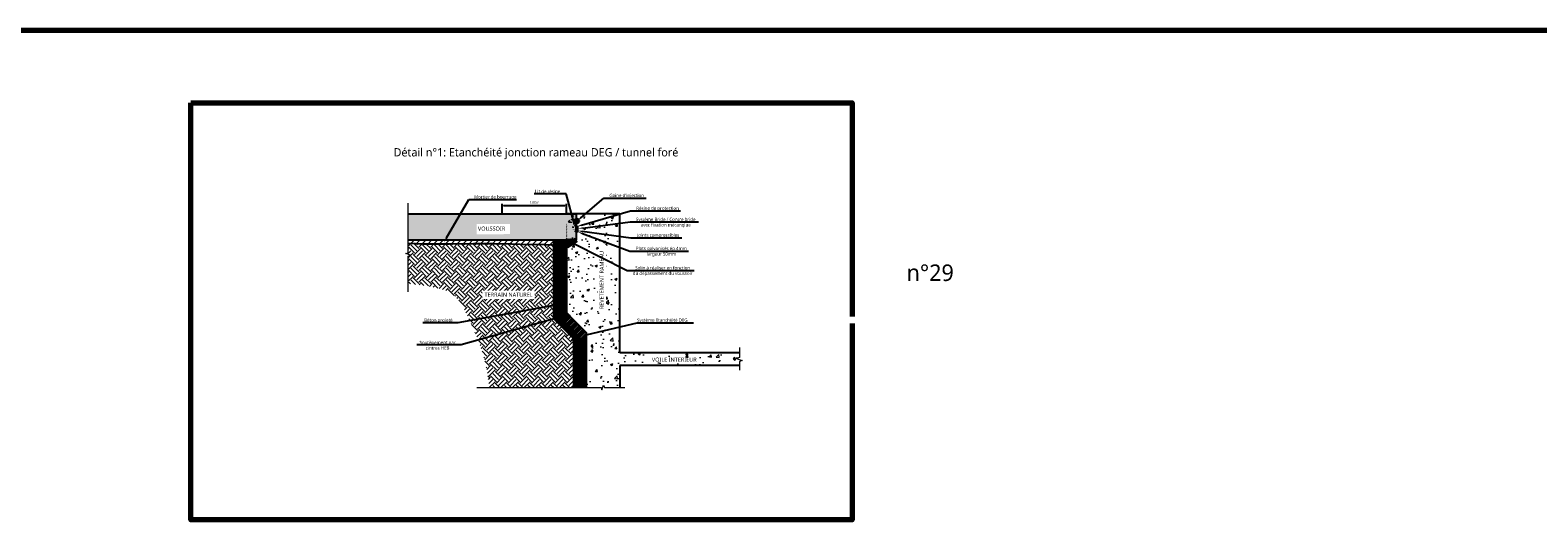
# Model space of a CAD drawing. Header units: millimetres. Extents: x -3314 to 21255525, y -15000 to 1735000.
# Tile 8 of 109: x 13084 to 13996, y 5086 to 5382. Entities that reach past the tile are written whole.
import ezdxf
from ezdxf import colors
from ezdxf.entities.mleader import LeaderData, LeaderLine
from ezdxf.math import Vec2, Vec3

# ---------------------------------------------------------------- set-up
doc = ezdxf.new("R2010")
doc.units = ezdxf.units.MM
doc.linetypes.add('CACHE', pattern=[0.375, 0.25, -0.125])
doc.linetypes.add('CONTINU', pattern=[0])
for name, color, linetype, lineweight in [('Dessin_AXE', 8, 'Continuous', 5), ('Dessin_HACHURES', 253, 'Continuous', 9), ('Matériel_Bride contre bride', 7, 'Continuous', 9), ("Matériel_Gaine d'injection", 203, 'CACHE', 0), ('SYSTEME_DEG_ Geomembrane SYNTHETIQUE', 1, 'Continuous', 9)]:
    doc.layers.add(name, color=color, linetype=linetype, lineweight=lineweight)
for name, color, linetype in [('Dessin_CONTOURS BETON', 7, 'Continuous'), ('Dessin_COTATIONS', 7, 'Continuous'), ('Dessin_TEXTES', 7, 'CONTINU'), ('Matériel_Resine', 230, 'Continuous')]:
    doc.layers.add(name, color=color, linetype=linetype)
doc.layers.add('GEN-_-FMULT', color=210, linetype='Continuous', plot=False)
doc.styles.add('Arial', font='segoeui.ttf')
doc.styles.add('txt-moyen', font='segoeui.ttf')
doc.dimstyles.new('1000F2', dxfattribs={"dimscale": 10, "dimtxt": 0.25, "dimasz": 0.3, "dimexe": 0.2, "dimexo": 0, "dimgap": 0.1, "dimtad": 1, "dimzin": 0, "dimdsep": 46, "dimtxsty": 'txt-moyen', "dimcen": 0.1, "dimclrd": 256, "dimclre": 256, "dimclrt": 256, "dimazin": 0, "dimtfac": 1, "dimtmove": 2, "dimatfit": 3, "dimfxl": 1, "dimtolj": 1, "dimtzin": 0, "dimlwd": -1, "dimlwe": -1, "dimarcsym": 0})
pattern_1 = [(50, (14493.89, 8338.17), (14.345204, -1.255043), [1.5, -16.5]), (355, (14493.89, 8338.17), (-2.775027, 15.04384), [1.2, -13.2]), (100.45144, (14495.085, 8338.066), (11.570177, 13.7888), [1.274804, -14.02284]), (46.1842, (14493.89, 8342.17), (21.34483, -3.31039), [2.25, -24.75]), (96.6356, (14495.669, 8341.895), (18.69324, 19.48237), [1.9122, -21.03428]), (351.1842, (14493.89, 8342.17), (18.69324, 19.48237), [1.8, -19.8]), (21, (14495.89, 8341.17), (11.93814, -8.052378), [1.5, -16.5]), (326, (14495.89, 8341.17), (4.866307, 14.503), [1.2, -13.2]), (71.45144, (14496.885, 8340.5), (16.80445, 6.450623), [1.274804, -14.02284]), (37.5, (14493.89, 8338.1706), (0.243197, 6.657877), [0, -13.04, 0, -13.4, 0, -13.25]), (7.5, (14493.89, 8338.1706), (5.26139, 7.888234), [0, -7.64, 0, -12.74, 0, -5.05]), (327.5, (14489.43, 8338.1706), (10.676449, -0.4510974), [0, -5, 0, -15.6, 0, -20.7]), (317.5, (14487.43, 8338.171), (11.663723, 2.0021), [0, -6.5, 0, -10.36, 0, -14.7])]

# ---------------------------------------------------------------- blocks, each defined once
blk = doc.blocks.new('*D216')
at = {"layer": 'Defpoints', "color": 0, "transparency": 16777216}
for p in [(13369.42, 5270.57), (13408.41, 5275.7), (13408.41, 5270.57)]:
    blk.add_point(p, dxfattribs=at)
at = {"layer": 'Dessin_COTATIONS', "linetype": 'CONTINU', "transparency": 16777216}
for p, q in [((13369.42, 5270.57), (13369.42, 5276.7)), ((13370.42, 5275.7), (13407.41, 5275.7)), ((13408.41, 5270.57), (13408.41, 5276.7))]:
    blk.add_line(p, q, dxfattribs=at)
at = {"layer": 'Dessin_COTATIONS', "transparency": 16777216}
for points in [[(13370.42, 5275.86), (13370.42, 5275.53), (13369.42, 5275.7)], [(13407.41, 5275.53), (13407.41, 5275.86), (13408.41, 5275.7)]]:
    blk.add_solid(points, dxfattribs=at)
at = {"layer": 'Dessin_COTATIONS', "transparency": 16777216, "insert": (13388.91, 5277.46), "char_height": 1.5, "attachment_point": 5, "style": 'txt-moyen'}
blk.add_mtext('\\A1;1.00m', dxfattribs=at)

msp = doc.modelspace()

# ---------------------------------------------------------------- hatches: boundary and pattern name
at = {"layer": 'Defpoints', "lineweight": 70}
h = msp.add_hatch(dxfattribs=at)
h.set_pattern_fill('ANSI31', color=256, style=0)
h.paths.add_polyline_path([(13415.1623, 5266.2252, 1), (13414.1623, 5266.2252, 1)])
h = msp.add_hatch(dxfattribs=at)
h.set_pattern_fill('ANSI31', color=256, scale=0.1, style=0)
h.paths.add_polyline_path([(13414.1662, 5254.5693), (13408.6576, 5254.5693), (13408.6536, 5251.1109)])
at = {"layer": 'Dessin_HACHURES'}
h = msp.add_hatch(color=256, dxfattribs=at)
h.dxf.hatch_style = 1
h.paths.add_polyline_path([(13312.6746, 5270.5693), (13312.6746, 5263.6673), (13312.6746, 5263.1673), (13312.6746, 5262.1673), (13312.6746, 5261.6673), (13312.6746, 5254.5693), (13414.1614, 5254.5693), (13414.1614, 5270.5693), (13405.7076, 5270.5693), (13405.3076, 5270.5693)])
h.paths.add_polyline_path([(13354.0918, 5258.2009), (13374.3152, 5258.3009), (13374.3152, 5264.3831), (13354.0918, 5264.3831)], flags=16)
h = msp.add_hatch(dxfattribs=at)
h.set_pattern_fill('AR-CONC', color=253, scale=2)
h.set_pattern_definition(pattern_1)
edge = h.paths.add_edge_path()
edge.add_line((13440.6075, 5270.5693), (13416.4795, 5270.5693))
edge.add_ellipse((13408.901, 5269.2722), major_axis=(-7.8329, 0), ratio=0.65497433, start_angle=86.7234445, end_angle=189.7126173, ccw=False)
edge.add_line((13408.6075, 5264.1455), (13408.6075, 5210.5693))
edge.add_line((13408.6075, 5210.5693), (13410.8851, 5208.2918))
edge.add_line((13410.8851, 5208.2918), (13440.6075, 5200.0503))
edge.add_line((13440.6075, 5200.0503), (13440.6075, 5270.5693))
h.paths.add_polyline_path([(13440.6075, 5270.5693), (13409.4075, 5270.5693), (13409.4075, 5264.5693), (13408.6075, 5264.5693), (13408.6075, 5210.5693), (13410.8851, 5208.2918), (13440.6075, 5200.0503)], flags=17)
h.paths.add_polyline_path([(13440.6075, 5200.0503), (13410.8851, 5208.2918), (13420.569, 5198.6078), (13420.569, 5165.6591), (13429.3324, 5165.6591), (13429.8324, 5164.2854), (13430.8324, 5167.0329), (13431.3324, 5165.6591), (13440.6075, 5165.6591), (13440.6075, 5179.0393), (13512.9844, 5179.0393), (13512.9844, 5181.3013), (13514.7015, 5181.9263), (13511.2672, 5183.1763), (13512.9844, 5183.8013), (13512.9844, 5186.5393), (13440.6075, 5186.5393)])
h.paths.add_polyline_path([(13432.322, 5214.5191), (13432.322, 5255.5491), (13427.1703, 5255.5491), (13427.1703, 5214.5191)], flags=24)
h.paths.add_polyline_path([(13456.4583, 5179.8972), (13487.7885, 5179.8972), (13487.7885, 5185.049), (13456.4583, 5185.049)], flags=24)
h = msp.add_hatch(dxfattribs=at)
h.set_pattern_fill('AR-CONC', color=253, scale=2)
h.set_pattern_definition(pattern_1)
edge = h.paths.add_edge_path()
edge.add_line((13408.6075, 5210.5693), (13410.8851, 5208.2918))
edge.add_line((13410.8851, 5208.2918), (13440.6075, 5200.0503))
edge.add_line((13440.6075, 5200.0503), (13440.6075, 5270.5693))
edge.add_line((13440.6075, 5270.5693), (13416.4795, 5270.5693))
edge.add_ellipse((13408.901, 5269.2722), major_axis=(-7.8329, 0), ratio=0.65497433, start_angle=86.7234445, end_angle=189.7126173, ccw=False)
edge.add_line((13408.6075, 5264.1455), (13408.6075, 5210.5693))
h.paths.add_polyline_path([(13432.322, 5214.5191), (13432.322, 5255.5491), (13427.1703, 5255.5491), (13427.1703, 5214.5191)], flags=24)
h = msp.add_hatch(dxfattribs=at)
h.set_pattern_fill('ANSI31', color=256, scale=5)
h.set_pattern_definition([(45, (14464.7269, 8368.8182), (-0.44194174, 0.44194174), [])])
h.paths.add_polyline_path([(13420.569, 5189.1298), (13420.1328, 5189.2766), (13420.1328, 5187.7863), (13419.5728, 5187.7863), (13419.5728, 5191.0263, 0.41421356), (13419.3728, 5191.2263), (13413.6928, 5191.2263, 0.41421356), (13413.4928, 5191.0263), (13413.4928, 5187.7863), (13412.9328, 5187.7863), (13412.9328, 5194.9863), (13413.4928, 5194.9863), (13413.4928, 5191.7463, 0.41421356), (13413.6928, 5191.5463), (13419.3728, 5191.5463, 0.41421356), (13419.5728, 5191.7463), (13419.5728, 5194.9863), (13420.1328, 5194.9863), (13420.1328, 5189.2766), (13420.569, 5189.1298), (13420.569, 5198.6078), (13408.6075, 5210.5693), (13408.6075, 5264.5693), (13408.4076, 5264.5693), (13408.4076, 5254.5693), (13400.6075, 5254.5693), (13400.6075, 5207.2556), (13412.569, 5195.2941), (13412.569, 5165.6591), (13420.569, 5165.6591)])
h.paths.add_polyline_path([(13408.1714, 5206.9801), (13407.6114, 5206.9801), (13407.6114, 5210.2201, 0.41421356), (13407.4114, 5210.4201), (13401.7314, 5210.4201, 0.41421356), (13401.5314, 5210.2201), (13401.5314, 5206.9801), (13400.9714, 5206.9801), (13400.9714, 5214.1801), (13401.5314, 5214.1801), (13401.5314, 5210.9401, 0.41421356), (13401.7314, 5210.7401), (13407.4114, 5210.7401, 0.41421356), (13407.6114, 5210.9401), (13407.6114, 5214.1801), (13408.1714, 5214.1801)], flags=16)
h.paths.add_polyline_path([(13408.1714, 5246.9801), (13407.6114, 5246.9801), (13407.6114, 5250.2201, 0.41421356), (13407.4114, 5250.4201), (13401.7314, 5250.4201, 0.41421356), (13401.5314, 5250.2201), (13401.5314, 5246.9801), (13400.9714, 5246.9801), (13400.9714, 5254.1801), (13401.5314, 5254.1801), (13401.5314, 5250.9401, 0.41421356), (13401.7314, 5250.7401), (13407.4114, 5250.7401, 0.41421356), (13407.6114, 5250.9401), (13407.6114, 5254.1801), (13408.1714, 5254.1801)], flags=16)
h = msp.add_hatch(dxfattribs=at)
h.set_pattern_fill('ANSI31', color=256, scale=20)
h.set_pattern_definition([(45, (14464.727, 8368.8182), (-1.767767, 1.767767), [])])
h.paths.add_polyline_path([(13312.6746, 5254.5693), (13312.6746, 5252.7528), (13321.5343, 5252.4815), (13329.4012, 5252.3555), (13337.5337, 5252.396), (13352.2484, 5252.5598), (13363.9287, 5252.6377), (13375.3401, 5252.4352), (13385.5931, 5252.1247), (13391.4318, 5252.294), (13395.9464, 5252.1375), (13399.4574, 5251.7697), (13400.2647, 5251.7039), (13400.6075, 5251.7177), (13400.6075, 5254.5693)])
h = msp.add_hatch(dxfattribs=at)
h.set_pattern_fill('EARTH', color=256, scale=20, angle=45)
h.set_pattern_definition([(45, (14464.727, 8368.818), (4e-16, 7.071068), [5, -5]), (45, (14463.401, 8370.144), (4e-16, 7.071068), [5, -5]), (45, (14462.0753, 8371.47), (4e-16, 7.071068), [5, -5]), (135, (14462.0753, 8372.3537), (-7.071068, 9e-16), [5, -5]), (135, (14463.401, 8373.6795), (-7.071068, 9e-16), [5, -5]), (135, (14464.727, 8375.0054), (-7.071068, 9e-16), [5, -5])])
edge = h.paths.add_edge_path()
edge.add_line((13400.6075, 5251.7177), (13400.2647, 5251.7039))
edge.add_line((13400.2647, 5251.7039), (13399.4574, 5251.7697))
edge.add_line((13399.4574, 5251.7697), (13395.9464, 5252.1375))
edge.add_line((13395.9464, 5252.1375), (13391.4318, 5252.294))
edge.add_line((13391.4318, 5252.294), (13385.5931, 5252.1247))
edge.add_line((13385.5931, 5252.1247), (13375.3401, 5252.4352))
edge.add_line((13375.3401, 5252.4352), (13363.9287, 5252.6377))
edge.add_line((13363.9287, 5252.6377), (13352.2484, 5252.5598))
edge.add_line((13352.2484, 5252.5598), (13337.5337, 5252.396))
edge.add_line((13337.5337, 5252.396), (13329.4012, 5252.3555))
edge.add_line((13329.4012, 5252.3555), (13321.5343, 5252.4815))
edge.add_line((13321.5343, 5252.4815), (13312.6746, 5252.7528))
edge.add_line((13312.6746, 5252.7528), (13312.6746, 5228.4487))
edge.add_spline(control_points=[(13312.6746, 5228.4487), (13316.0597, 5228.054), (13325.8189, 5226.8017), (13341.172, 5224.0125), (13348.7283, 5208.4864), (13356.6392, 5191.8471), (13360.6041, 5176.694), (13361.6452, 5166.8079), (13361.7499, 5165.6591)], knot_values=[13.76172997, 13.76172997, 13.76172997, 13.76172997, 23.98847499, 42.82549676, 56.46748646, 72.73552142, 99.06568599, 102.52437326, 102.52437326, 102.52437326, 102.52437326], degree=3, periodic=0)
edge.add_line((13361.7499, 5165.6591), (13412.569, 5165.6591))
edge.add_line((13412.569, 5165.6591), (13412.569, 5195.2941))
edge.add_line((13412.569, 5195.2941), (13400.6075, 5207.2556))
edge.add_line((13400.6075, 5207.2556), (13400.6075, 5251.7177))
h.paths.add_polyline_path([(13353.1019, 5218.5734), (13393.7226, 5218.5734), (13393.7226, 5224.7555), (13353.1019, 5224.7555)], flags=24)
at = {"layer": 'Matériel_Bride contre bride', "linetype": 'CONTINU', "lineweight": 0}
h = msp.add_hatch(dxfattribs=at)
h.set_pattern_fill('STEEL', color=256, scale=1.186873)
h.set_pattern_definition([(45, (13512.93678, 5043.25167), (-0.10490576, 0.10490576), []), (45, (13512.93678, 5043.32585), (-0.10490576, 0.10490576), [])])
h.paths.add_polyline_path([(13414.1614, 5261.1643), (13414.3714, 5261.1643), (13414.3714, 5262.6618), (13414.1614, 5262.6618)])
h.paths.add_polyline_path([(13414.3714, 5261.1643), (13414.1614, 5261.1643), (13414.1614, 5259.6668), (13414.3714, 5259.6668)])
h = msp.add_hatch(dxfattribs=at)
h.set_pattern_fill('ANSI37', color=256, scale=0.949499)
h.set_pattern_definition([(45, (13512.93678, 5043.25167), (-0.08392461, 0.08392461), []), (135, (13512.93678, 5043.25167), (-0.08392461, -0.08392461), [])])
h.paths.add_polyline_path([(13414.5813, 5262.6618), (13414.3714, 5262.6618), (13414.3714, 5261.1643), (13414.5813, 5261.1643)])
h.paths.add_polyline_path([(13414.5813, 5261.1643), (13414.3714, 5261.1643), (13414.3714, 5259.6668), (13414.5813, 5259.6668)])
h = msp.add_hatch(dxfattribs=at)
h.set_pattern_fill('ANSI37', color=256, scale=0.949499)
h.set_pattern_definition([(45, (13512.59678, 5043.25167), (-0.08392461, 0.08392461), []), (135, (13512.59678, 5043.25167), (-0.08392461, -0.08392461), [])])
h.paths.add_polyline_path([(13414.9815, 5262.6618), (13414.7716, 5262.6618), (13414.7716, 5261.1643), (13414.9815, 5261.1643)])
h.paths.add_polyline_path([(13414.9815, 5261.1643), (13414.7716, 5261.1643), (13414.7716, 5259.6668), (13414.9815, 5259.6668)])
h = msp.add_hatch(dxfattribs=at)
h.set_pattern_fill('STEEL', color=256, scale=1.186873)
h.set_pattern_definition([(45, (13512.59678, 5043.25167), (-0.10490576, 0.10490576), []), (45, (13512.59678, 5043.32585), (-0.10490576, 0.10490576), [])])
h.paths.add_polyline_path([(13415.1914, 5262.6618), (13414.9815, 5262.6618), (13414.9815, 5261.1643), (13415.1914, 5261.1643)])
h.paths.add_polyline_path([(13415.1914, 5261.1643), (13414.9815, 5261.1643), (13414.9815, 5259.6668), (13415.1914, 5259.6668)])
at = {"layer": "Matériel_Gaine d'injection", "lineweight": 70}
msp.add_hatch(color=256, dxfattribs=at).paths.add_polyline_path([(13415.1623, 5266.2252, 1), (13414.1623, 5266.2252, 1)])
at = {"layer": 'Matériel_Resine'}
for points in [[(13414.1404, 5262.6618), (13415.1914, 5262.6618), (13414.1404, 5263.1504)], [(13414.1614, 5262.6617), (13414.1404, 5262.6618), (13414.1404, 5259.6668), (13414.1614, 5259.6668)]]:
    msp.add_hatch(color=256, dxfattribs=at).paths.add_polyline_path(points)

# ---------------------------------------------------------------- linework, layer by layer
at = {"layer": 'Defpoints', "lineweight": 70}
msp.add_line((8721.2504, 5381.5126), (14273.133, 5381.5126), dxfattribs=at)
msp.add_line((8721.2504, 5381.5126), (14273.133, 5381.5126), dxfattribs=at)
msp.add_line((8721.2504, 5381.5126), (14273.133, 5381.5126), dxfattribs=at)
msp.add_lwpolyline([(13414.1662, 5254.5693), (13408.6536, 5251.1109)], dxfattribs=at)
at = {"layer": 'Dessin_AXE', "flags": 128}
for points in [[(13312.6746, 5223.4082), (13312.6746, 5245.0102), (13314.0484, 5245.5102), (13311.3009, 5246.5102), (13312.6746, 5247.0102), (13312.6746, 5277.0402)], [(13354.1911, 5165.6591), (13429.3324, 5165.6591), (13429.8324, 5164.2854), (13430.8324, 5167.0329), (13431.3324, 5165.6591), (13443.6046, 5165.6591)]]:
    msp.add_lwpolyline(points, dxfattribs=at)
at = {"layer": 'Dessin_AXE', "linetype": 'CONTINU', "flags": 128}
msp.add_lwpolyline([(13512.9844, 5189.7791), (13512.9844, 5183.8013), (13511.2672, 5183.1763), (13514.7015, 5181.9263), (13512.9844, 5181.3013), (13512.9844, 5176.1417)], dxfattribs=at)
at = {"layer": 'Dessin_CONTOURS BETON', "linetype": 'CONTINU'}
for points in [[(13312.6746, 5270.5693), (13414.1614, 5270.5693), (13414.1662, 5254.5693), (13312.6746, 5254.5693)], [(13312.6746, 5252.7528), (13321.5343, 5252.4815), (13329.4012, 5252.3555), (13337.5337, 5252.396), (13352.2484, 5252.5598), (13363.9287, 5252.6377), (13375.3401, 5252.4352), (13385.5931, 5252.1247), (13391.4318, 5252.294), (13395.9464, 5252.1375), (13399.4574, 5251.7697), (13400.2647, 5251.7039), (13400.6075, 5251.7177)], [(13400.6075, 5254.5693), (13400.6075, 5207.2556), (13412.569, 5195.2941), (13412.569, 5165.6591)], [(13420.569, 5165.6591), (13420.569, 5198.6078), (13408.6075, 5210.5693), (13408.6576, 5254.5693)], [(13512.9844, 5186.5393), (13440.6075, 5186.5393)], [(13440.6075, 5179.0393), (13440.6075, 5165.6591)], [(13512.9844, 5179.0393), (13440.6075, 5179.0393)]]:
    msp.add_lwpolyline(points, dxfattribs=at)
at = {"layer": 'Dessin_CONTOURS BETON', "const_width": 0.1745, "flags": 128}
for points in [[(13415.2816, 5261.1643), (13412.2286, 5261.1643)], [(13415.2816, 5260.706), (13415.2816, 5261.6227)]]:
    msp.add_lwpolyline(points, dxfattribs=at)
at = {"layer": 'Dessin_CONTOURS BETON', "linetype": 'CONTINU'}
for points in [[(13408.1714, 5254.1801), (13407.6114, 5254.1801), (13407.6114, 5250.9401, -0.41421356), (13407.4114, 5250.7401), (13401.7314, 5250.7401, -0.41421356), (13401.5314, 5250.9401), (13401.5314, 5254.1801), (13400.9714, 5254.1801), (13400.9714, 5246.9801), (13401.5314, 5246.9801), (13401.5314, 5250.2201, -0.41421356), (13401.7314, 5250.4201), (13407.4114, 5250.4201, -0.41421356), (13407.6114, 5250.2201), (13407.6114, 5246.9801), (13408.1714, 5246.9801), (13408.1714, 5254.1801)], [(13408.1714, 5214.1801), (13407.6114, 5214.1801), (13407.6114, 5210.9401, -0.41421356), (13407.4114, 5210.7401), (13401.7314, 5210.7401, -0.41421356), (13401.5314, 5210.9401), (13401.5314, 5214.1801), (13400.9714, 5214.1801), (13400.9714, 5206.9801), (13401.5314, 5206.9801), (13401.5314, 5210.2201, -0.41421356), (13401.7314, 5210.4201), (13407.4114, 5210.4201, -0.41421356), (13407.6114, 5210.2201), (13407.6114, 5206.9801), (13408.1714, 5206.9801), (13408.1714, 5214.1801)], [(13420.1328, 5194.9863), (13419.5728, 5194.9863), (13419.5728, 5191.7463, -0.41421356), (13419.3728, 5191.5463), (13413.6928, 5191.5463, -0.41421356), (13413.4928, 5191.7463), (13413.4928, 5194.9863), (13412.9328, 5194.9863), (13412.9328, 5187.7863), (13413.4928, 5187.7863), (13413.4928, 5191.0263, -0.41421356), (13413.6928, 5191.2263), (13419.3728, 5191.2263, -0.41421356), (13419.5728, 5191.0263), (13419.5728, 5187.7863), (13420.1328, 5187.7863), (13420.1328, 5194.9863)]]:
    msp.add_lwpolyline(points, format="xyb", close=True, dxfattribs=at)
at = {"layer": 'Matériel_Bride contre bride', "linetype": 'CONTINU', "lineweight": 0}
for points in [[(13414.1614, 5262.6618), (13414.3714, 5262.6618), (13414.3714, 5259.6668), (13414.1614, 5259.6668)], [(13414.7716, 5262.6618), (13414.9815, 5262.6618), (13414.9815, 5259.6668), (13414.7716, 5259.6668)], [(13414.9815, 5262.6618), (13415.1914, 5262.6618), (13415.1914, 5259.6668), (13414.9815, 5259.6668)]]:
    msp.add_lwpolyline(points, close=True, dxfattribs=at)
at = {"layer": "Matériel_Gaine d'injection", "linetype": 'Continuous', "lineweight": 70}
msp.add_circle((13414.6623, 5266.2252), 0.5, dxfattribs=at)
at = {"layer": 'Matériel_Resine'}
for points in [[(13414.1404, 5262.6618), (13415.1914, 5262.6618), (13414.1404, 5263.1504), (13414.1404, 5262.6618)], [(13414.1614, 5262.6617), (13414.1404, 5262.6618), (13414.1404, 5259.6668), (13414.1614, 5259.6668), (13414.1614, 5262.6617)]]:
    msp.add_lwpolyline(points, dxfattribs=at)
at = {"layer": 'SYSTEME_DEG_ Geomembrane SYNTHETIQUE', "linetype": 'CONTINU', "const_width": 0.2}
msp.add_lwpolyline([(13420.9124, 5165.6591), (13420.819, 5198.6877), (13409.1056, 5210.8012), (13409.1056, 5250.8298), (13414.6392, 5254.3845), (13414.6747, 5262.6585)], dxfattribs=at)

# ---------------------------------------------------------------- texts
at = {"layer": 'Dessin_TEXTES', "style": 'Arial'}
msp.add_text('n°29', height=10, dxfattribs=at).set_placement((13614.08, 5230))
at = {"layer": 'Dessin_TEXTES', "insert": (13354.8602, 5262.8923), "char_height": 2.5, "attachment_point": 1, "style": 'txt-moyen'}
msp.add_mtext('VOUSSOIR', dxfattribs=at)
at = {"layer": 'Dessin_TEXTES', "color": 7, "insert": (13487.1192, 5183.7623), "char_height": 2.5, "attachment_point": 3, "line_spacing_factor": 0.666667, "style": 'Arial'}
msp.add_mtext('VOILE INTERIEUR', dxfattribs=at)
at = {"layer": 'GEN-_-FMULT', "insert": (13389.944, 5310.2479), "char_height": 5, "width": 406, "attachment_point": 2, "style": 'Arial'}
msp.add_mtext('Détail n°1: Etanchéité jonction rameau DEG / tunnel foré', dxfattribs=at)

# ---------------------------------------------------------------- dimensions: what is measured, and where the dimension line sits
at = {"layer": 'Dessin_COTATIONS', "linetype": 'CONTINU'}
dim = msp.add_linear_dim(base=(13408.4076, 5275.6978), p1=(13369.4151, 5270.5693), p2=(13408.4076, 5270.5693), text='1.00m', dimstyle='1000F2', override={"dimtxt": 0.15, "dimasz": 0.1, "dimexe": 0.1}, dxfattribs=at)
dim.commit()
dim.dimension.update_dxf_attribs({"geometry": '*D216', "text_midpoint": (13388.9113, 5277.4635)})

# ---------------------------------------------------------------- leaders
at = {"layer": 'Dessin_TEXTES'}
ml = msp.add_multileader_mtext('Standard', dxfattribs=at)
ml.set_content('Mortier de bourrage', color=256, style='txt-moyen')
ml.set_leader_properties(linetype='ByLayer', lineweight=-1)
ml.build(insert=Vec2(0, 0))
ml.multileader.update_dxf_attribs({"text_left_attachment_type": 6, "text_right_attachment_type": 6, "dogleg_length": 0.05, "arrow_head_size": 3.2})
ctx = ml.context
ctx.base_point, ctx.char_height, ctx.arrow_head_size, ctx.landing_gap_size, ctx.plane_origin = Vec3(13351.3565, 5279.1567), 2, 3.2, 1.2, Vec3(13328.5727, 5249.7817)
ctx.left_attachment, ctx.right_attachment = 6, 6
notes = []
notes.append((ctx, [(0, (1, 1, 0), (13349.3565, 5279.1587), (1, 0), 2, [(0, [(13334.3342, 5253.3023)], 0, [])])]))
ctx.mtext.insert, ctx.mtext.flow_direction = Vec3(13352.5565, 5281.7447), 5
at = {"layer": 'Dessin_TEXTES', "color": 7}
ml = msp.add_multileader_mtext('Standard', dxfattribs=at)
ml.set_content('\\C256;Lit de résine', color=1, style='Arial')
ml.set_leader_properties(lineweight=-1)
ml.build(insert=Vec2(0, 0))
ml.multileader.update_dxf_attribs({"text_left_attachment_type": 6, "text_right_attachment_type": 6, "dogleg_length": 0.01, "arrow_head_size": 3})
ctx = ml.context
ctx.base_point, ctx.char_height, ctx.arrow_head_size, ctx.landing_gap_size, ctx.plane_origin = Vec3(13388.798, 5282.6807), 2, 3, 0.8, Vec3(13669.784, 5184.4239)
ctx.left_attachment, ctx.right_attachment, ctx.text_align_type = 6, 6, 1
notes.append((ctx, [(0, (1, 1, 0), (13408.1736, 5282.6807), (-1, 0), 2.8896, [(0, [(13414.1404, 5261.1643)], 0, [])])]))
ctx.mtext.insert, ctx.mtext.alignment, ctx.mtext.line_spacing_style, ctx.mtext.flow_direction = Vec3(13397.041, 5285.0807), 2, 2, 5
ml = msp.add_multileader_mtext('Standard', dxfattribs=at)
ml.set_content("\\C256;Gaine d'injection", color=1, style='Arial')
ml.set_leader_properties(lineweight=-1)
ml.build(insert=Vec2(0, 0))
ml.multileader.update_dxf_attribs({"text_left_attachment_type": 6, "text_right_attachment_type": 6, "dogleg_length": 0.01, "arrow_head_size": 3})
ctx = ml.context
ctx.base_point, ctx.char_height, ctx.arrow_head_size, ctx.landing_gap_size, ctx.plane_origin = Vec3(13433.9139, 5280.0906), 2, 3, 0.8, Vec3(13673.4979, 5230.0338)
ctx.left_attachment, ctx.right_attachment, ctx.text_align_type = 6, 6, 1
notes.append((ctx, [(0, (1, 1, 0), (13431.0244, 5280.0906), (1, 0), 2.8896, [(0, [(13414.8, 5266.2)], 0, [])])]))
ctx.mtext.insert, ctx.mtext.alignment, ctx.mtext.line_spacing_style, ctx.mtext.flow_direction = Vec3(13444.8189, 5282.6766), 2, 2, 5
ml = msp.add_multileader_mtext('Standard', dxfattribs=at)
ml.set_content('\\C256;Résine de protection', color=1, style='Arial')
ml.set_leader_properties(lineweight=-1)
ml.build(insert=Vec2(0, 0))
ml.multileader.update_dxf_attribs({"text_left_attachment_type": 6, "text_right_attachment_type": 6, "dogleg_length": 0.01, "arrow_head_size": 3})
ctx = ml.context
ctx.base_point, ctx.char_height, ctx.arrow_head_size, ctx.landing_gap_size, ctx.plane_origin = Vec3(13450.0798, 5272.4274), 2, 3, 0.8, Vec3(13689.6638, 5222.3706)
ctx.left_attachment, ctx.right_attachment, ctx.text_align_type = 6, 6, 1
notes.append((ctx, [(0, (1, 1, 0), (13447.1903, 5272.4274), (1, 0), 2.8896, [(0, [(13414.6659, 5262.9061)], 0, [])])]))
ctx.mtext.insert, ctx.mtext.alignment, ctx.mtext.line_spacing_style, ctx.mtext.flow_direction = Vec3(13463.4748, 5274.9814), 2, 2, 5
ml = msp.add_multileader_mtext('Standard', dxfattribs=at)
ml.set_content('\\C256;Joints compressibles', color=1, style='Arial')
ml.set_leader_properties(lineweight=-1)
ml.build(insert=Vec2(0, 0))
ml.multileader.update_dxf_attribs({"text_left_attachment_type": 6, "text_right_attachment_type": 6, "dogleg_length": 0.01, "arrow_head_size": 3})
ctx = ml.context
ctx.base_point, ctx.char_height, ctx.arrow_head_size, ctx.landing_gap_size, ctx.plane_origin = Vec3(13450.2139, 5256.1213), 2, 3, 0.8, Vec3(13709.9979, 5190.4645)
ctx.left_attachment, ctx.right_attachment, ctx.text_align_type = 6, 6, 1
notes.append((ctx, [(0, (1, 1, 0), (13447.3244, 5256.1213), (1, 0), 2.8896, [(0, [(13414.8543, 5260.3944)], 0, [])])]))
ctx.mtext.insert, ctx.mtext.alignment, ctx.mtext.line_spacing_style, ctx.mtext.flow_direction = Vec3(13463.8769, 5258.6753), 2, 2, 5
ml = msp.add_multileader_mtext('Standard', dxfattribs=at)
ml.set_content('{\\C256;Soutènement par \\P\\pxqc;cintres HEB}', color=1, style='Arial')
ml.set_leader_properties(lineweight=-1)
ml.build(insert=Vec2(0, 0))
ml.multileader.update_dxf_attribs({"text_left_attachment_type": 6, "text_right_attachment_type": 6, "dogleg_length": 0.01, "arrow_head_size": 3})
ctx = ml.context
ctx.base_point, ctx.char_height, ctx.arrow_head_size, ctx.landing_gap_size, ctx.plane_origin = Vec3(13318.9919, 5191.4175), 2, 3, 0.8, Vec3(13533.7839, 5172.7628)
ctx.left_attachment, ctx.right_attachment, ctx.text_align_type = 6, 6, 1
notes.append((ctx, [(0, (1, 1, 0), (13344.8174, 5191.4175), (-1, 0), 2.8896, [(0, [(13408.0958, 5209.0652)], 0, [])])]))
ctx.mtext.insert, ctx.mtext.alignment, ctx.mtext.line_spacing_style, ctx.mtext.flow_direction = Vec3(13330.4658, 5193.8175), 2, 2, 5
for ctx, leaders in notes:
    for number, flags, end, landing, length, lines in leaders:
        leader = LeaderData()
        leader.index, (leader.has_last_leader_line, leader.has_dogleg_vector, leader.attachment_direction) = number, flags
        leader.last_leader_point, leader.dogleg_vector, leader.dogleg_length = Vec3(end), Vec3(landing), length
        for number, points, colour, breaks in lines:
            line = LeaderLine()
            line.index, line.vertices, line.color, line.breaks = number, Vec3.list(points), colors.encode_raw_color(colour), breaks
            leader.lines.append(line)
        ctx.leaders.append(leader)

# ---------------------------------------------------------------- next in the draw order: texts
at = {"layer": 'Dessin_TEXTES', "insert": (13429.7282, 5230.5307), "char_height": 2.5, "attachment_point": 5, "rotation": 90, "style": 'txt-moyen', "bg_fill": 2}
msp.add_mtext('REVETEMENT RAMEAU', dxfattribs=at)
at = {"layer": 'Dessin_TEXTES', "insert": (13373.3867, 5221.6859), "char_height": 2.5, "attachment_point": 5, "style": 'txt-moyen', "bg_fill": 2}
msp.add_mtext('TERRAIN NATUREL', dxfattribs=at)

# ---------------------------------------------------------------- next in the draw order: linework, layer by layer
at = {"layer": 'Defpoints', "lineweight": 70}
msp.add_lwpolyline([(13181.2504, 5337.7136), (13581.248, 5337.7136), (13581.248, 5085.7136), (13181.2504, 5085.7136)], close=True, dxfattribs=at)
at = {"layer": 'Dessin_CONTOURS BETON', "linetype": 'CONTINU'}
msp.add_lwpolyline([(13440.6075, 5186.5393), (13440.6075, 5270.5693), (13408.6075, 5270.5693)], dxfattribs=at)

# ---------------------------------------------------------------- next in the draw order: leaders
at = {"layer": 'Dessin_TEXTES', "color": 7}
ml = msp.add_multileader_mtext('Standard', dxfattribs=at)
ml.set_content('\\C256;Système Bride / Contre bride \\Pavec fixation mécanqiue', color=1, style='Arial')
ml.set_leader_properties(lineweight=-1)
ml.build(insert=Vec2(0, 0))
ml.multileader.update_dxf_attribs({"text_left_attachment_type": 6, "text_right_attachment_type": 6, "dogleg_length": 0.01, "arrow_head_size": 3})
ctx = ml.context
ctx.base_point, ctx.char_height, ctx.arrow_head_size, ctx.landing_gap_size, ctx.plane_origin = Vec3(13449.8, 5265.6807), 2, 3, 0.8, Vec3(13690.784, 5213.4239)
ctx.left_attachment, ctx.right_attachment, ctx.text_align_type = 6, 6, 1
notes = []
notes.append((ctx, [(0, (1, 1, 0), (13446.9104, 5265.6807), (1, 0), 2.8896, [(0, [(13415.2816, 5261.6227)], 0, [])])]))
ctx.mtext.insert, ctx.mtext.alignment, ctx.mtext.line_spacing_style, ctx.mtext.flow_direction = Vec3(13468.398, 5268.2347), 2, 2, 5
ml = msp.add_multileader_mtext('Standard', dxfattribs=at)
ml.set_content('\\C256;Plats galvanisés ép.4mm\\Plargeur 50mm\\P', color=1, style='Arial')
ml.set_leader_properties(lineweight=-1)
ml.build(insert=Vec2(0, 0))
ml.multileader.update_dxf_attribs({"text_left_attachment_type": 6, "text_right_attachment_type": 6, "dogleg_length": 0.01, "arrow_head_size": 3})
ctx = ml.context
ctx.base_point, ctx.char_height, ctx.arrow_head_size, ctx.landing_gap_size, ctx.plane_origin = Vec3(13449.648, 5248.0807), 2, 3, 0.8, Vec3(13680.784, 5199.4239)
ctx.left_attachment, ctx.right_attachment, ctx.text_align_type = 6, 6, 1
notes.append((ctx, [(0, (1, 1, 0), (13446.7584, 5248.0807), (1, 0), 2.8896, [(0, [(13415.1914, 5259.6668)], 0, [])])]))
ctx.mtext.insert, ctx.mtext.alignment, ctx.mtext.line_spacing_style, ctx.mtext.flow_direction = Vec3(13465.766, 5250.6667), 2, 2, 5
ml = msp.add_multileader_mtext('Standard', dxfattribs=at)
ml.set_content('{\\C256;Béton projeté}', color=1, style='Arial')
ml.set_leader_properties(lineweight=-1)
ml.build(insert=Vec2(0, 0))
ml.multileader.update_dxf_attribs({"text_left_attachment_type": 6, "text_right_attachment_type": 6, "dogleg_length": 0.01, "arrow_head_size": 3})
ctx = ml.context
ctx.base_point, ctx.char_height, ctx.arrow_head_size, ctx.landing_gap_size, ctx.plane_origin = Vec3(13321.9919, 5204.7847), 2, 3, 0.8, Vec3(13533.7839, 5180.1299)
ctx.left_attachment, ctx.right_attachment, ctx.text_align_type = 6, 6, 1
notes.append((ctx, [(0, (1, 1, 0), (13342.7735, 5204.7867), (-1, 0), 2.8896, [(0, [(13408.052, 5216.4324)], 0, [])])]))
ctx.mtext.insert, ctx.mtext.alignment, ctx.mtext.line_spacing_style, ctx.mtext.flow_direction = Vec3(13330.9419, 5207.3727), 2, 2, 5
for ctx, leaders in notes:
    for number, flags, end, landing, length, lines in leaders:
        leader = LeaderData()
        leader.index, (leader.has_last_leader_line, leader.has_dogleg_vector, leader.attachment_direction) = number, flags
        leader.last_leader_point, leader.dogleg_vector, leader.dogleg_length = Vec3(end), Vec3(landing), length
        for number, points, colour, breaks in lines:
            line = LeaderLine()
            line.index, line.vertices, line.color, line.breaks = number, Vec3.list(points), colors.encode_raw_color(colour), breaks
            leader.lines.append(line)
        ctx.leaders.append(leader)

# ---------------------------------------------------------------- next in the draw order: texts
at = {"layer": 'Dessin_TEXTES', "insert": (13451.1461, 5204.7071), "char_height": 2, "width": 268.117124, "attachment_point": 7, "style": 'txt-moyen', "bg_fill": 2}
msp.add_mtext('Système Etanchéité DEG', dxfattribs=at)

# ---------------------------------------------------------------- next in the draw order: leaders
at = {"layer": 'Dessin_TEXTES'}
msp.add_leader([(13421.1905, 5197.618), (13451.1461, 5204.7071), (13485.2725, 5204.7071)], dimstyle='1000F2', override={"dimgap": 0.1, "dimtad": 0}, dxfattribs=at)
at = {"layer": 'Dessin_TEXTES', "color": 7}
ml = msp.add_multileader_mtext('Standard', dxfattribs=at)
ml.set_content('\\C256;Solin à réaliser en fonction\\Pdu dépassement du voussoir', color=1, style='Arial')
ml.set_leader_properties(lineweight=-1)
ml.build(insert=Vec2(0, 0))
ml.multileader.update_dxf_attribs({"text_left_attachment_type": 6, "text_right_attachment_type": 6, "dogleg_length": 0.01, "arrow_head_size": 3})
ctx = ml.context
ctx.base_point, ctx.char_height, ctx.arrow_head_size, ctx.landing_gap_size, ctx.plane_origin = Vec3(13447.9566, 5236.414), 2, 3, 0.8, Vec3(13679.0925, 5187.7572)
ctx.left_attachment, ctx.right_attachment, ctx.text_align_type = 6, 6, 1
notes = []
notes.append((ctx, [(0, (1, 1, 0), (13445.067, 5236.414), (1, 0), 2.8896, [(0, [(13410.6, 5253.7002)], 0, [])])]))
ctx.mtext.insert, ctx.mtext.alignment, ctx.mtext.line_spacing_style, ctx.mtext.flow_direction = Vec3(13466.5726, 5238.968), 2, 2, 5
for ctx, leaders in notes:
    for number, flags, end, landing, length, lines in leaders:
        leader = LeaderData()
        leader.index, (leader.has_last_leader_line, leader.has_dogleg_vector, leader.attachment_direction) = number, flags
        leader.last_leader_point, leader.dogleg_vector, leader.dogleg_length = Vec3(end), Vec3(landing), length
        for number, points, colour, breaks in lines:
            line = LeaderLine()
            line.index, line.vertices, line.color, line.breaks = number, Vec3.list(points), colors.encode_raw_color(colour), breaks
            leader.lines.append(line)
        ctx.leaders.append(leader)

doc.saveas('drawing.dxf')
